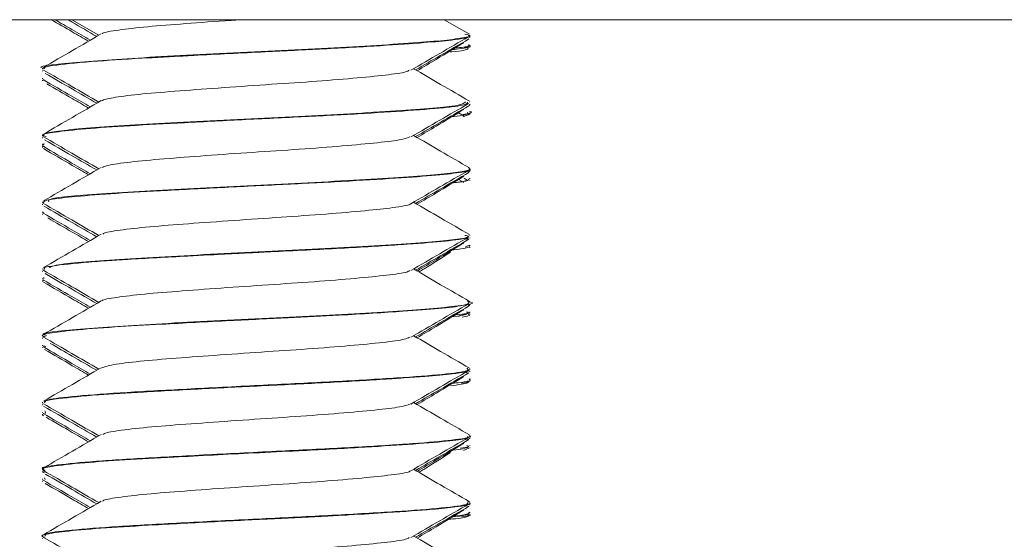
# Model space of a CAD drawing. Header units: millimetres. Extents: x -336 to 487, y -1247 to -28.
# Tile 40 of 49: x 369 to 388, y -462 to -452. Entities that reach past the tile are written whole.
import ezdxf

# ---------------------------------------------------------------- set-up
doc = ezdxf.new("R2010")
doc.units = ezdxf.units.MM

msp = doc.modelspace()

# ---------------------------------------------------------------- linework, layer by layer
at = {"color": 7, "linetype": 'Continuous', "lineweight": 15}
for p, q in [((478.515, -452.311), (363.515, -452.311)), ((370.066, -452.311), (370.569, -452.603)), ((377.507, -452.585), (377.034, -452.311)), ((377.515, -452.608), (377.515, -452.598)), ((377.515, -452.652), (377.515, -452.642)), ((377.475, -452.82), (377.41, -452.836)), ((377.515, -452.792), (377.515, -452.782)), ((377.515, -452.831), (377.515, -452.82)), ((369.515, -453.223), (369.515, -453.233)), ((369.515, -453.267), (369.515, -453.277)), ((369.515, -453.407), (369.515, -453.417)), ((369.515, -453.445), (369.515, -453.456)), ((369.525, -453.456), (369.523, -453.443)), ((377.515, -453.858), (377.515, -453.848)), ((377.515, -453.902), (377.515, -453.892)), ((377.409, -454.116), (377.301, -454.052)), ((377.396, -454.129), (377.496, -454.081)), ((377.515, -454.042), (377.515, -454.032)), ((377.515, -454.081), (377.515, -454.071)), ((369.515, -454.473), (369.515, -454.483)), ((369.515, -454.517), (369.515, -454.527)), ((369.515, -454.657), (369.515, -454.666)), ((369.515, -454.696), (369.515, -454.706)), ((377.515, -455.108), (377.515, -455.098)), ((377.493, -455.171), (377.476, -455.152)), ((377.494, -455.142), (377.51, -455.152)), ((377.515, -455.152), (377.515, -455.142)), ((377.515, -455.292), (377.515, -455.281)), ((377.402, -455.362), (377.301, -455.302)), ((377.515, -455.331), (377.515, -455.321)), ((369.515, -455.724), (369.515, -455.733)), ((369.515, -455.767), (369.515, -455.777)), ((369.515, -455.907), (369.515, -455.917)), ((369.515, -455.946), (369.515, -455.956)), ((377.515, -456.358), (377.515, -456.349)), ((377.515, -456.402), (377.515, -456.392)), ((377.5, -456.531), (377.424, -456.572)), ((377.451, -456.421), (377.48, -456.402)), ((377.515, -456.542), (377.515, -456.531)), ((377.515, -456.58), (377.515, -456.571)), ((369.515, -456.973), (369.515, -456.983)), ((369.515, -457.017), (369.515, -457.027)), ((369.515, -457.157), (369.515, -457.167)), ((369.515, -457.195), (369.515, -457.206)), ((369.538, -457.137), (369.547, -457.157)), ((377.515, -457.608), (377.515, -457.598)), ((377.515, -457.652), (377.515, -457.642)), ((377.426, -457.82), (377.299, -457.865)), ((377.515, -457.792), (377.515, -457.782)), ((377.515, -457.831), (377.515, -457.82)), ((369.515, -458.223), (369.515, -458.233)), ((369.515, -458.267), (369.515, -458.277)), ((369.515, -458.407), (369.515, -458.416)), ((369.579, -458.432), (369.54, -458.416)), ((369.515, -458.446), (369.515, -458.456)), ((377.453, -458.921), (377.463, -458.902)), ((377.515, -458.858), (377.515, -458.848)), ((377.515, -458.902), (377.515, -458.892)), ((377.515, -459.042), (377.515, -459.031)), ((377.515, -459.081), (377.515, -459.071)), ((369.515, -459.473), (369.515, -459.483)), ((369.515, -459.517), (369.515, -459.527)), ((369.515, -459.657), (369.515, -459.667)), ((369.515, -459.696), (369.515, -459.706)), ((369.56, -459.637), (369.572, -459.657)), ((369.56, -459.682), (369.572, -459.667)), ((377.46, -460.171), (377.505, -460.152)), ((377.515, -460.108), (377.515, -460.098)), ((377.515, -460.152), (377.515, -460.142)), ((377.397, -460.376), (377.493, -460.331)), ((377.515, -460.292), (377.515, -460.282)), ((377.515, -460.331), (377.515, -460.32)), ((369.515, -460.723), (369.515, -460.733)), ((369.515, -460.767), (369.515, -460.777)), ((369.515, -460.907), (369.515, -460.917)), ((369.515, -460.945), (369.515, -460.956)), ((369.568, -460.917), (369.553, -460.889)), ((377.515, -461.358), (377.515, -461.348)), ((377.459, -461.421), (377.454, -461.402)), ((377.515, -461.402), (377.515, -461.392)), ((377.515, -461.541), (377.515, -461.531)), ((377.515, -461.581), (377.515, -461.571)), ((369.515, -461.973), (369.515, -461.983)), ((369.515, -462.017), (369.515, -462.027))]:
    msp.add_line(p, q, dxfattribs=at)
for points, knots in [([(369.681, -452.311), (369.812, -452.387), (370.044, -452.521), (370.276, -452.656), (370.377, -452.715)], [0, 0, 0, 0, 0.563819, 1, 1, 1, 1]), ([(369.748, -452.311), (369.855, -452.372), (370.075, -452.5), (370.296, -452.629), (370.41, -452.695)], [0, 0, 0, 0, 0.48155, 1, 1, 1, 1]), ([(369.989, -452.311), (370.016, -452.326), (370.197, -452.431), (370.377, -452.536), (370.531, -452.625)], [0, 0, 0, 0, 0.148867, 1, 1, 1, 1]), ([(373.222, -452.311), (373.162, -452.315), (372.806, -452.339), (372.184, -452.385), (371.446, -452.442), (370.921, -452.505), (370.645, -452.549), (370.638, -452.573), (370.636, -452.577)], [0, 0, 0, 0, 0.045413, 0.273631, 0.497179, 0.725832, 0.951601, 1, 1, 1, 1]), ([(377.42, -452.585), (377.458, -452.592), (377.586, -452.616), (377.352, -452.66), (376.95, -452.71), (376.289, -452.759), (375.19, -452.829), (373.475, -452.911), (371.411, -453.016), (369.999, -453.117), (369.363, -453.185), (369.532, -453.221), (369.541, -453.223)], [0, 0, 0, 0, 0.034342, 0.115464, 0.195549, 0.274925, 0.356019, 0.514234, 0.674346, 0.833202, 0.991531, 1, 1, 1, 1]), ([(370.614, -452.577), (370.435, -452.681), (370.075, -452.89), (369.715, -453.098), (369.535, -453.203)], [0, 0, 0, 0, 0.499694, 1, 1, 1, 1]), ([(369.555, -453.233), (369.547, -453.223), (369.529, -453.199), (369.815, -453.152), (370.44, -453.089), (371.282, -453.038), (371.924, -453.003), (372.631, -452.965), (373.605, -452.915), (374.816, -452.857), (375.851, -452.799), (376.668, -452.742), (377.266, -452.687), (377.547, -452.639), (377.497, -452.612), (377.489, -452.608)], [0, 0, 0, 0, 0.047165, 0.117565, 0.234153, 0.33338, 0.371133, 0.40594, 0.513352, 0.601503, 0.697373, 0.787563, 0.866783, 0.979873, 1, 1, 1, 1]), ([(376.411, -453.257), (376.591, -453.152), (376.95, -452.943), (377.311, -452.734), (377.491, -452.63)], [0, 0, 0, 0, 0.4996557, 1, 1, 1, 1]), ([(376.499, -453.25), (376.652, -453.161), (376.984, -452.968), (377.317, -452.775), (377.497, -452.671)], [0, 0, 0, 0, 0.460378, 1, 1, 1, 1]), ([(376.528, -453.267), (376.646, -453.196), (376.937, -453.022), (377.227, -452.847), (377.399, -452.743)], [0, 0, 0, 0, 0.406138, 1, 1, 1, 1]), ([(377.146, -452.875), (377.199, -452.869), (377.44, -452.844), (377.558, -452.816), (377.505, -452.794), (377.5, -452.792)], [0, 0, 0, 0, 0.20374, 0.929478, 1, 1, 1, 1]), ([(377.146, -452.915), (377.156, -452.914), (377.371, -452.894), (377.502, -452.868), (377.478, -452.84), (377.47, -452.831)], [0, 0, 0, 0, 0.03262, 0.679444, 1, 1, 1, 1]), ([(377.482, -452.782), (377.495, -452.792), (377.524, -452.814), (377.31, -452.835), (377.194, -452.847)], [0, 0, 0, 0, 0.457978, 1, 1, 1, 1]), ([(369.525, -453.247), (369.705, -453.352), (370.053, -453.553), (370.401, -453.755), (370.569, -453.853)], [0, 0, 0, 0, 0.517336, 1, 1, 1, 1]), ([(376.379, -453.256), (376.363, -453.267), (376.317, -453.299), (375.954, -453.348), (375.35, -453.408), (374.567, -453.471), (373.689, -453.528), (372.797, -453.59), (371.968, -453.651), (371.284, -453.709), (370.791, -453.771), (370.673, -453.81), (370.616, -453.828)], [0, 0, 0, 0, 0.055882, 0.160788, 0.265865, 0.372281, 0.476323, 0.582538, 0.688085, 0.792558, 0.899098, 1, 1, 1, 1]), ([(377.507, -453.835), (377.327, -453.731), (376.978, -453.529), (376.629, -453.326), (376.46, -453.228)], [0, 0, 0, 0, 0.515927, 1, 1, 1, 1]), ([(369.527, -453.432), (369.707, -453.537), (370.001, -453.707), (370.296, -453.879), (370.41, -453.945)], [0, 0, 0, 0, 0.611587, 1, 1, 1, 1]), ([(369.567, -453.316), (369.734, -453.413), (370.056, -453.599), (370.377, -453.786), (370.531, -453.875)], [0, 0, 0, 0, 0.521748, 1, 1, 1, 1]), ([(369.599, -453.513), (369.757, -453.605), (370.017, -453.755), (370.276, -453.906), (370.377, -453.965)], [0, 0, 0, 0, 0.609565, 1, 1, 1, 1]), ([(369.584, -454.498), (369.555, -454.49), (369.462, -454.464), (369.687, -454.421), (370.181, -454.362), (371.004, -454.303), (372.022, -454.248), (373.176, -454.186), (374.35, -454.13), (375.456, -454.073), (376.421, -454.011), (376.976, -453.966), (377.266, -453.931), (377.467, -453.899), (377.468, -453.874), (377.469, -453.858)], [0, 0, 0, 0, 0.0367171, 0.1196172, 0.2134938, 0.3038918, 0.3939379, 0.4850449, 0.5773294, 0.6652799, 0.7571248, 0.8557967, 0.8832032, 0.9257869, 1, 1, 1, 1]), ([(370.614, -453.827), (370.435, -453.931), (370.075, -454.14), (369.715, -454.348), (369.535, -454.453)], [0, 0, 0, 0, 0.499694, 1, 1, 1, 1]), ([(377.434, -453.848), (377.4, -453.876), (377.326, -453.939), (376.23, -454.014), (375.055, -454.085), (374.057, -454.133), (373.026, -454.184), (371.702, -454.254), (370.546, -454.319), (369.84, -454.39), (369.543, -454.434), (369.543, -454.462), (369.543, -454.473)], [0, 0, 0, 0, 0.13183, 0.293002, 0.375546, 0.456261, 0.537975, 0.620562, 0.781646, 0.86426, 0.945254, 1, 1, 1, 1]), ([(376.411, -454.507), (376.591, -454.402), (376.95, -454.193), (377.311, -453.984), (377.491, -453.88)], [0, 0, 0, 0, 0.499656, 1, 1, 1, 1]), ([(376.499, -454.5), (376.652, -454.411), (376.984, -454.218), (377.317, -454.025), (377.497, -453.921)], [0, 0, 0, 0, 0.460378, 1, 1, 1, 1]), ([(376.528, -454.517), (376.646, -454.446), (376.937, -454.272), (377.227, -454.097), (377.399, -453.993)], [0, 0, 0, 0, 0.406138, 1, 1, 1, 1]), ([(377.488, -453.921), (377.505, -453.916), (377.528, -453.91), (377.506, -453.903), (377.502, -453.902)], [0, 0, 0, 0, 0.776806, 1, 1, 1, 1]), ([(377.139, -454.129), (377.139, -454.129), (377.346, -454.11), (377.492, -454.082), (377.477, -454.052), (377.471, -454.042)], [0, 0, 0, 0, 0.0000227, 0.6468263, 1, 1, 1, 1]), ([(377.513, -454.032), (377.513, -454.032), (377.6, -454.049), (377.49, -454.067), (377.38, -454.084)], [0, 0, 0, 0, 0.008613, 1, 1, 1, 1]), ([(377.489, -454.071), (377.498, -454.075), (377.528, -454.091), (377.442, -454.106), (377.381, -454.116)], [0, 0, 0, 0, 0.293013, 1, 1, 1, 1]), ([(369.525, -454.497), (369.705, -454.602), (370.053, -454.803), (370.401, -455.005), (370.569, -455.103)], [0, 0, 0, 0, 0.517336, 1, 1, 1, 1]), ([(376.392, -454.506), (376.351, -454.522), (376.259, -454.56), (375.811, -454.613), (375.152, -454.675), (374.335, -454.737), (373.444, -454.794), (372.563, -454.857), (371.764, -454.916), (371.134, -454.976), (370.732, -455.032), (370.667, -455.065), (370.64, -455.078)], [0, 0, 0, 0, 0.085569, 0.189766, 0.295696, 0.401634, 0.505826, 0.612359, 0.716975, 0.822376, 0.928682, 1, 1, 1, 1]), ([(377.507, -455.085), (377.327, -454.981), (376.978, -454.779), (376.629, -454.576), (376.46, -454.478)], [0, 0, 0, 0, 0.515927, 1, 1, 1, 1]), ([(369.556, -454.637), (369.544, -454.639), (369.497, -454.645), (369.523, -454.652), (369.541, -454.657)], [0, 0, 0, 0, 0.254089, 1, 1, 1, 1]), ([(369.553, -454.68), (369.529, -454.685), (369.503, -454.69), (369.517, -454.695), (369.518, -454.696)], [0, 0, 0, 0, 0.928459, 1, 1, 1, 1]), ([(369.527, -454.682), (369.707, -454.787), (370.001, -454.957), (370.296, -455.129), (370.41, -455.195)], [0, 0, 0, 0, 0.611587, 1, 1, 1, 1]), ([(369.533, -454.725), (369.713, -454.829), (369.995, -454.992), (370.276, -455.156), (370.377, -455.215)], [0, 0, 0, 0, 0.640327, 1, 1, 1, 1]), ([(369.556, -454.56), (369.727, -454.659), (370.052, -454.847), (370.377, -455.036), (370.531, -455.125)], [0, 0, 0, 0, 0.527068, 1, 1, 1, 1]), ([(369.53, -455.747), (369.531, -455.729), (369.533, -455.692), (369.951, -455.636), (370.642, -455.576), (371.585, -455.521), (372.69, -455.462), (373.87, -455.402), (375.015, -455.347), (376.033, -455.287), (376.849, -455.229), (377.346, -455.173), (377.561, -455.13), (377.505, -455.11), (377.501, -455.108)], [0, 0, 0, 0, 0.086162, 0.176802, 0.267572, 0.354874, 0.448628, 0.539142, 0.627821, 0.720454, 0.810726, 0.900735, 0.991854, 1, 1, 1, 1]), ([(370.614, -455.077), (370.435, -455.181), (370.075, -455.39), (369.715, -455.598), (369.535, -455.703)], [0, 0, 0, 0, 0.499694, 1, 1, 1, 1]), ([(377.481, -455.086), (377.495, -455.09), (377.556, -455.112), (377.345, -455.17), (376.495, -455.252), (374.668, -455.357), (372.548, -455.457), (370.714, -455.557), (369.602, -455.649), (369.627, -455.703), (369.637, -455.724)], [0, 0, 0, 0, 0.02297, 0.104213, 0.262836, 0.423386, 0.582486, 0.741249, 0.901882, 1, 1, 1, 1]), ([(376.411, -455.757), (376.591, -455.652), (376.95, -455.443), (377.311, -455.234), (377.491, -455.13)], [0, 0, 0, 0, 0.499656, 1, 1, 1, 1]), ([(376.499, -455.75), (376.652, -455.661), (376.984, -455.468), (377.317, -455.275), (377.497, -455.171)], [0, 0, 0, 0, 0.460378, 1, 1, 1, 1]), ([(376.528, -455.767), (376.646, -455.696), (376.937, -455.522), (377.227, -455.347), (377.399, -455.243)], [0, 0, 0, 0, 0.406138, 1, 1, 1, 1]), ([(377.148, -455.373), (377.229, -455.365), (377.474, -455.338), (377.491, -455.31), (377.502, -455.292)], [0, 0, 0, 0, 0.32789, 1, 1, 1, 1]), ([(377.409, -455.281), (377.46, -455.306), (377.516, -455.334), (377.193, -455.361), (377.166, -455.363)], [0, 0, 0, 0, 0.918915, 1, 1, 1, 1]), ([(369.525, -455.747), (369.705, -455.852), (370.053, -456.053), (370.401, -456.255), (370.569, -456.353)], [0, 0, 0, 0, 0.517336, 1, 1, 1, 1]), ([(369.542, -455.802), (369.718, -455.904), (370.048, -456.095), (370.377, -456.286), (370.531, -456.375)], [0, 0, 0, 0, 0.533639, 1, 1, 1, 1]), ([(376.404, -455.757), (376.404, -455.758), (376.403, -455.779), (376.154, -455.823), (375.658, -455.879), (374.94, -455.942), (374.098, -456.002), (373.2, -456.061), (372.335, -456.124), (371.571, -456.181), (371.001, -456.243), (370.679, -456.292), (370.652, -456.32), (370.645, -456.328)], [0, 0, 0, 0, 0.006014, 0.112535, 0.216868, 0.32358, 0.428965, 0.534154, 0.64092, 0.745289, 0.851711, 0.9577, 1, 1, 1, 1]), ([(377.507, -456.335), (377.327, -456.231), (376.978, -456.029), (376.629, -455.826), (376.46, -455.728)], [0, 0, 0, 0, 0.515927, 1, 1, 1, 1]), ([(369.549, -455.932), (369.534, -455.929), (369.506, -455.924), (369.524, -455.919), (369.532, -455.917)], [0, 0, 0, 0, 0.545958, 1, 1, 1, 1]), ([(369.527, -455.932), (369.707, -456.037), (370.001, -456.207), (370.296, -456.379), (370.41, -456.445)], [0, 0, 0, 0, 0.611587, 1, 1, 1, 1]), ([(369.616, -456.023), (369.768, -456.111), (370.022, -456.258), (370.276, -456.406), (370.377, -456.465)], [0, 0, 0, 0, 0.601229, 1, 1, 1, 1]), ([(370.614, -456.327), (370.435, -456.431), (370.075, -456.64), (369.715, -456.848), (369.535, -456.953)], [0, 0, 0, 0, 0.499694, 1, 1, 1, 1]), ([(369.559, -456.983), (369.548, -456.975), (369.515, -456.95), (369.793, -456.905), (370.247, -456.859), (370.759, -456.821), (371.295, -456.787), (372.077, -456.744), (372.845, -456.704), (373.255, -456.683), (373.449, -456.673), (373.635, -456.664), (374.003, -456.646), (374.753, -456.61), (375.568, -456.565), (376.158, -456.527), (376.66, -456.492), (377.17, -456.449), (377.503, -456.397), (377.485, -456.368), (377.48, -456.358)], [0, 0, 0, 0, 0.039724, 0.116563, 0.227396, 0.253033, 0.294878, 0.396324, 0.460481, 0.482501, 0.494627, 0.50706, 0.527025, 0.582871, 0.688519, 0.736625, 0.762414, 0.857839, 0.954834, 1, 1, 1, 1]), ([(377.422, -456.349), (377.452, -456.356), (377.547, -456.381), (377.25, -456.425), (376.777, -456.474), (376.058, -456.525), (374.899, -456.595), (373.489, -456.66), (372.158, -456.73), (371.235, -456.78), (370.474, -456.83), (369.784, -456.89), (369.695, -456.929), (369.644, -456.952)], [0, 0, 0, 0, 0.039633, 0.125031, 0.208614, 0.292964, 0.378393, 0.544949, 0.630394, 0.714315, 0.798291, 0.883739, 1, 1, 1, 1]), ([(376.411, -457.007), (376.591, -456.902), (376.95, -456.693), (377.311, -456.484), (377.491, -456.38)], [0, 0, 0, 0, 0.499656, 1, 1, 1, 1]), ([(376.499, -457), (376.652, -456.911), (376.984, -456.718), (377.317, -456.525), (377.497, -456.421)], [0, 0, 0, 0, 0.460378, 1, 1, 1, 1]), ([(376.528, -457.017), (376.646, -456.946), (376.937, -456.772), (377.227, -456.597), (377.399, -456.493)], [0, 0, 0, 0, 0.406138, 1, 1, 1, 1]), ([(377.141, -456.628), (377.166, -456.625), (377.398, -456.601), (377.522, -456.572), (377.506, -456.545), (377.504, -456.542)], [0, 0, 0, 0, 0.09509, 0.867323, 1, 1, 1, 1]), ([(376.561, -457.036), (376.593, -457.016), (376.79, -456.892), (376.988, -456.768), (377.154, -456.665)], [0, 0, 0, 0, 0.162081, 1, 1, 1, 1]), ([(369.525, -456.997), (369.705, -457.102), (370.053, -457.303), (370.401, -457.505), (370.569, -457.603)], [0, 0, 0, 0, 0.517336, 1, 1, 1, 1]), ([(369.563, -457.064), (369.732, -457.162), (370.055, -457.349), (370.377, -457.536), (370.531, -457.625)], [0, 0, 0, 0, 0.523642, 1, 1, 1, 1]), ([(376.382, -457.007), (376.376, -457.013), (376.353, -457.041), (376.042, -457.088), (375.48, -457.146), (374.722, -457.209), (373.856, -457.267), (372.959, -457.328), (372.115, -457.39), (371.39, -457.447), (370.887, -457.511), (370.631, -457.552), (370.629, -457.574), (370.629, -457.577)], [0, 0, 0, 0, 0.035679, 0.141537, 0.246298, 0.353141, 0.457712, 0.563809, 0.670154, 0.774565, 0.881363, 0.986423, 1, 1, 1, 1]), ([(377.507, -457.585), (377.327, -457.481), (376.978, -457.279), (376.629, -457.076), (376.46, -456.978)], [0, 0, 0, 0, 0.515927, 1, 1, 1, 1]), ([(369.527, -457.206), (369.521, -457.204), (369.508, -457.201), (369.527, -457.197), (369.537, -457.195)], [0, 0, 0, 0, 0.4599762, 1, 1, 1, 1]), ([(369.527, -457.182), (369.707, -457.287), (370.001, -457.457), (370.296, -457.629), (370.41, -457.695)], [0, 0, 0, 0, 0.611587, 1, 1, 1, 1]), ([(369.533, -457.225), (369.713, -457.329), (369.995, -457.492), (370.276, -457.656), (370.377, -457.715)], [0, 0, 0, 0, 0.640327, 1, 1, 1, 1]), ([(377.471, -457.585), (377.486, -457.588), (377.699, -457.624), (377.135, -457.697), (375.785, -457.798), (373.758, -457.898), (371.671, -458.003), (370.139, -458.103), (369.412, -458.176), (369.569, -458.216), (369.594, -458.223)], [0, 0, 0, 0, 0.012346, 0.173122, 0.332286, 0.491304, 0.652115, 0.811075, 0.970314, 1, 1, 1, 1]), ([(369.571, -458.248), (369.549, -458.242), (369.455, -458.219), (369.636, -458.18), (370.059, -458.124), (370.806, -458.065), (371.807, -458.009), (372.939, -457.949), (374.089, -457.892), (375.221, -457.837), (376.216, -457.775), (376.97, -457.718), (377.433, -457.664), (377.475, -457.626), (377.496, -457.608)], [0, 0, 0, 0, 0.024999, 0.104809, 0.194257, 0.287199, 0.369348, 0.473728, 0.558128, 0.635316, 0.74641, 0.829019, 0.914873, 1, 1, 1, 1]), ([(370.614, -457.577), (370.435, -457.681), (370.075, -457.89), (369.715, -458.098), (369.535, -458.203)], [0, 0, 0, 0, 0.499694, 1, 1, 1, 1]), ([(376.411, -458.257), (376.591, -458.152), (376.95, -457.943), (377.311, -457.734), (377.491, -457.63)], [0, 0, 0, 0, 0.499656, 1, 1, 1, 1]), ([(376.499, -458.25), (376.652, -458.161), (376.984, -457.968), (377.317, -457.775), (377.497, -457.671)], [0, 0, 0, 0, 0.460378, 1, 1, 1, 1]), ([(377.479, -457.671), (377.492, -457.668), (377.524, -457.662), (377.5, -457.656), (377.487, -457.652)], [0, 0, 0, 0, 0.409801, 1, 1, 1, 1]), ([(376.528, -458.267), (376.646, -458.196), (376.937, -458.022), (377.227, -457.847), (377.399, -457.743)], [0, 0, 0, 0, 0.406138, 1, 1, 1, 1]), ([(377.145, -457.875), (377.24, -457.864), (377.476, -457.838), (377.467, -457.809), (377.462, -457.792)], [0, 0, 0, 0, 0.399205, 1, 1, 1, 1]), ([(377.448, -457.782), (377.473, -457.787), (377.57, -457.808), (377.358, -457.828), (377.199, -457.844)], [0, 0, 0, 0, 0.251801, 1, 1, 1, 1]), ([(377.369, -457.88), (377.445, -457.868), (377.544, -457.852), (377.492, -457.835), (377.48, -457.831)], [0, 0, 0, 0, 0.770367, 1, 1, 1, 1]), ([(377.507, -458.835), (377.327, -458.731), (376.978, -458.529), (376.629, -458.326), (376.46, -458.228)], [0, 0, 0, 0, 0.515927, 1, 1, 1, 1]), ([(369.525, -458.247), (369.705, -458.352), (370.053, -458.553), (370.401, -458.755), (370.569, -458.853)], [0, 0, 0, 0, 0.517336, 1, 1, 1, 1]), ([(369.662, -458.371), (369.798, -458.45), (370.088, -458.618), (370.377, -458.786), (370.531, -458.875)], [0, 0, 0, 0, 0.46909, 1, 1, 1, 1]), ([(376.381, -458.256), (376.358, -458.269), (376.299, -458.302), (375.911, -458.353), (375.289, -458.413), (374.495, -458.476), (373.612, -458.533), (372.722, -458.596), (371.902, -458.655), (371.235, -458.714), (370.772, -458.775), (370.672, -458.811), (370.626, -458.828)], [0, 0, 0, 0, 0.06524, 0.169866, 0.275253, 0.381562, 0.485593, 0.591951, 0.697222, 0.801955, 0.908465, 1, 1, 1, 1]), ([(369.527, -458.432), (369.707, -458.537), (370.001, -458.707), (370.296, -458.879), (370.41, -458.945)], [0, 0, 0, 0, 0.611587, 1, 1, 1, 1]), ([(369.555, -458.488), (369.728, -458.588), (370.002, -458.747), (370.276, -458.906), (370.377, -458.965)], [0, 0, 0, 0, 0.630516, 1, 1, 1, 1]), ([(370.614, -458.827), (370.435, -458.931), (370.075, -459.14), (369.715, -459.348), (369.535, -459.453)], [0, 0, 0, 0, 0.499694, 1, 1, 1, 1]), ([(369.559, -459.483), (369.551, -459.473), (369.532, -459.446), (369.841, -459.399), (370.453, -459.339), (371.407, -459.281), (372.461, -459.224), (373.624, -459.164), (374.786, -459.109), (375.851, -459.049), (376.681, -458.992), (377.26, -458.937), (377.539, -458.89), (377.491, -458.864), (377.481, -458.858)], [0, 0, 0, 0, 0.050608, 0.12608, 0.23638, 0.323544, 0.418078, 0.507294, 0.600687, 0.696298, 0.789077, 0.869991, 0.973835, 1, 1, 1, 1]), ([(377.458, -458.836), (377.475, -458.851), (377.519, -458.89), (377.054, -458.952), (376.19, -459.017), (375.005, -459.089), (373.648, -459.152), (372.281, -459.224), (371.047, -459.289), (370.115, -459.358), (369.573, -459.42), (369.566, -459.458), (369.562, -459.473)], [0, 0, 0, 0, 0.0737198, 0.1807091, 0.2861847, 0.3936737, 0.4988757, 0.6062874, 0.7119617, 0.8187216, 0.9254519, 1, 1, 1, 1]), ([(376.411, -459.507), (376.591, -459.402), (376.95, -459.193), (377.311, -458.984), (377.491, -458.88)], [0, 0, 0, 0, 0.4996557, 1, 1, 1, 1]), ([(376.499, -459.5), (376.652, -459.411), (376.984, -459.218), (377.317, -459.025), (377.497, -458.921)], [0, 0, 0, 0, 0.460378, 1, 1, 1, 1]), ([(376.528, -459.517), (376.646, -459.446), (376.937, -459.272), (377.227, -459.097), (377.399, -458.993)], [0, 0, 0, 0, 0.406138, 1, 1, 1, 1]), ([(377.146, -459.125), (377.198, -459.119), (377.441, -459.095), (377.558, -459.066), (377.503, -459.044), (377.498, -459.042)], [0, 0, 0, 0, 0.1955335, 0.9214192, 1, 1, 1, 1]), ([(377.151, -459.165), (377.297, -459.146), (377.514, -459.119), (377.481, -459.09), (377.47, -459.081)], [0, 0, 0, 0, 0.673341, 1, 1, 1, 1]), ([(377.471, -459.071), (377.488, -459.076), (377.534, -459.092), (377.425, -459.107), (377.356, -459.116)], [0, 0, 0, 0, 0.364418, 1, 1, 1, 1]), ([(369.525, -459.497), (369.705, -459.602), (370.053, -459.803), (370.401, -460.005), (370.569, -460.103)], [0, 0, 0, 0, 0.517336, 1, 1, 1, 1]), ([(376.401, -459.505), (376.349, -459.524), (376.24, -459.563), (375.762, -459.618), (375.087, -459.681), (374.26, -459.742), (373.367, -459.799), (372.491, -459.863), (371.702, -459.92), (371.09, -459.981), (370.715, -460.035), (370.663, -460.066), (370.644, -460.078)], [0, 0, 0, 0, 0.094919, 0.199002, 0.305121, 0.410827, 0.515177, 0.621725, 0.726108, 0.831772, 0.93792, 1, 1, 1, 1]), ([(377.507, -460.085), (377.327, -459.981), (376.978, -459.779), (376.629, -459.576), (376.46, -459.478)], [0, 0, 0, 0, 0.515927, 1, 1, 1, 1]), ([(369.537, -459.725), (369.531, -459.722), (369.519, -459.717), (369.513, -459.707), (369.518, -459.699), (369.522, -459.694)], [0, 0, 0, 0, 0.239143, 0.521993, 1, 1, 1, 1]), ([(369.527, -459.682), (369.707, -459.787), (370.001, -459.957), (370.296, -460.129), (370.41, -460.195)], [0, 0, 0, 0, 0.611587, 1, 1, 1, 1]), ([(369.543, -459.552), (369.719, -459.654), (370.048, -459.845), (370.377, -460.036), (370.531, -460.125)], [0, 0, 0, 0, 0.533212, 1, 1, 1, 1]), ([(369.582, -459.753), (369.746, -459.848), (370.011, -460.002), (370.276, -460.156), (370.377, -460.215)], [0, 0, 0, 0, 0.618105, 1, 1, 1, 1]), ([(370.614, -460.077), (370.435, -460.181), (370.075, -460.39), (369.715, -460.598), (369.535, -460.703)], [0, 0, 0, 0, 0.499694, 1, 1, 1, 1]), ([(377.498, -460.098), (377.504, -460.1), (377.579, -460.124), (377.288, -460.174), (376.613, -460.238), (375.537, -460.309), (374.238, -460.375), (372.851, -460.443), (371.548, -460.513), (370.455, -460.577), (369.764, -460.649), (369.46, -460.694), (369.533, -460.72), (369.542, -460.723)], [0, 0, 0, 0, 0.008529, 0.1182304, 0.2256624, 0.3350472, 0.4432649, 0.5517533, 0.6609864, 0.7685295, 0.8782111, 0.985555, 1, 1, 1, 1]), ([(369.565, -460.748), (369.544, -460.74), (369.471, -460.715), (369.682, -460.67), (370.201, -460.61), (371.027, -460.552), (372.09, -460.494), (373.243, -460.433), (374.432, -460.376), (375.446, -460.323), (376.413, -460.261), (377.096, -460.206), (377.477, -460.153), (377.478, -460.121), (377.478, -460.108)], [0, 0, 0, 0, 0.0336968, 0.1170884, 0.2219576, 0.3056163, 0.3886528, 0.5075244, 0.5736978, 0.6667075, 0.7562075, 0.85225, 0.9384665, 1, 1, 1, 1]), ([(376.411, -460.757), (376.591, -460.652), (376.95, -460.443), (377.311, -460.234), (377.491, -460.13)], [0, 0, 0, 0, 0.499656, 1, 1, 1, 1]), ([(376.499, -460.75), (376.652, -460.661), (376.984, -460.468), (377.317, -460.275), (377.497, -460.171)], [0, 0, 0, 0, 0.4603784, 1, 1, 1, 1]), ([(376.528, -460.767), (376.646, -460.696), (376.937, -460.522), (377.227, -460.347), (377.399, -460.243)], [0, 0, 0, 0, 0.406138, 1, 1, 1, 1]), ([(376.561, -460.786), (376.593, -460.766), (376.79, -460.642), (376.988, -460.518), (377.154, -460.415)], [0, 0, 0, 0, 0.162081, 1, 1, 1, 1]), ([(377.141, -460.378), (377.286, -460.359), (377.508, -460.331), (377.482, -460.302), (377.474, -460.292)], [0, 0, 0, 0, 0.651909, 1, 1, 1, 1]), ([(377.459, -460.282), (377.481, -460.291), (377.524, -460.308), (377.397, -460.325), (377.335, -460.333)], [0, 0, 0, 0, 0.514575, 1, 1, 1, 1]), ([(369.552, -460.794), (369.536, -460.791), (369.506, -460.785), (369.525, -460.78), (369.534, -460.777)], [0, 0, 0, 0, 0.5438332, 1, 1, 1, 1]), ([(369.525, -460.747), (369.705, -460.852), (370.053, -461.053), (370.401, -461.255), (370.569, -461.353)], [0, 0, 0, 0, 0.517336, 1, 1, 1, 1]), ([(369.573, -460.819), (369.738, -460.915), (370.058, -461.1), (370.377, -461.286), (370.531, -461.375)], [0, 0, 0, 0, 0.518816, 1, 1, 1, 1]), ([(376.395, -460.757), (376.394, -460.76), (376.388, -460.783), (376.121, -460.828), (375.603, -460.884), (374.872, -460.948), (374.022, -461.007), (373.124, -461.066), (372.265, -461.129), (371.513, -461.186), (370.963, -461.249), (370.663, -461.295), (370.646, -461.321), (370.642, -461.328)], [0, 0, 0, 0, 0.015353, 0.121706, 0.226114, 0.33291, 0.437983, 0.543496, 0.65017, 0.754493, 0.861075, 0.966803, 1, 1, 1, 1]), ([(377.507, -461.335), (377.327, -461.231), (376.978, -461.029), (376.629, -460.826), (376.46, -460.728)], [0, 0, 0, 0, 0.515927, 1, 1, 1, 1]), ([(369.527, -460.932), (369.707, -461.037), (370.001, -461.207), (370.296, -461.379), (370.41, -461.445)], [0, 0, 0, 0, 0.611587, 1, 1, 1, 1]), ([(369.564, -460.993), (369.734, -461.091), (370.005, -461.248), (370.276, -461.406), (370.377, -461.465)], [0, 0, 0, 0, 0.626648, 1, 1, 1, 1]), ([(369.566, -461.998), (369.546, -461.994), (369.459, -461.975), (369.603, -461.938), (369.949, -461.885), (370.665, -461.824), (371.61, -461.77), (372.705, -461.711), (373.827, -461.654), (374.677, -461.614), (375.383, -461.575), (376.095, -461.533), (376.681, -461.49), (377.051, -461.457), (377.365, -461.419), (377.568, -461.384), (377.506, -461.36), (377.501, -461.358)], [0, 0, 0, 0, 0.0197191, 0.0876236, 0.1786363, 0.2699598, 0.3580652, 0.4502791, 0.5381878, 0.6175172, 0.6514307, 0.717002, 0.8122357, 0.8477924, 0.8825544, 0.9915471, 1, 1, 1, 1]), ([(370.614, -461.327), (370.435, -461.431), (370.075, -461.64), (369.715, -461.848), (369.535, -461.953)], [0, 0, 0, 0, 0.499694, 1, 1, 1, 1]), ([(377.475, -461.336), (377.48, -461.355), (377.49, -461.397), (376.949, -461.462), (376.029, -461.528), (374.81, -461.599), (373.439, -461.663), (372.085, -461.734), (370.884, -461.799), (370.01, -461.869), (369.54, -461.926), (369.564, -461.961), (369.572, -461.973)], [0, 0, 0, 0, 0.089657, 0.196216, 0.302121, 0.409459, 0.514725, 0.62227, 0.727642, 0.834816, 0.941035, 1, 1, 1, 1]), ([(376.411, -462.007), (376.591, -461.902), (376.95, -461.693), (377.311, -461.484), (377.491, -461.38)], [0, 0, 0, 0, 0.499656, 1, 1, 1, 1]), ([(376.499, -462), (376.652, -461.911), (376.984, -461.718), (377.317, -461.525), (377.497, -461.421)], [0, 0, 0, 0, 0.460378, 1, 1, 1, 1]), ([(376.528, -462.017), (376.646, -461.946), (376.937, -461.772), (377.227, -461.597), (377.399, -461.493)], [0, 0, 0, 0, 0.406138, 1, 1, 1, 1]), ([(377.146, -461.625), (377.212, -461.618), (377.344, -461.604), (377.473, -461.576), (377.496, -461.555), (377.51, -461.541)], [0, 0, 0, 0, 0.257973, 0.520114, 1, 1, 1, 1]), ([(377.505, -461.531), (377.495, -461.554), (377.482, -461.581), (377.216, -461.607), (377.169, -461.611)], [0, 0, 0, 0, 0.824134, 1, 1, 1, 1]), ([(377.13, -461.665), (377.17, -461.661), (377.384, -461.64), (377.463, -461.614), (377.529, -461.589), (377.513, -461.581), (377.512, -461.581)], [0, 0, 0, 0, 0.136822, 0.731687, 0.985993, 1, 1, 1, 1]), ([(377.459, -461.571), (377.483, -461.58), (377.524, -461.596), (377.412, -461.61), (377.365, -461.616)], [0, 0, 0, 0, 0.585078, 1, 1, 1, 1]), ([(369.525, -461.997), (369.705, -462.102), (370.053, -462.303), (370.401, -462.505), (370.569, -462.603)], [0, 0, 0, 0, 0.517336, 1, 1, 1, 1]), ([(376.379, -462.006), (376.369, -462.015), (376.337, -462.044), (376.003, -462.093), (375.421, -462.151), (374.651, -462.215), (373.78, -462.272), (372.884, -462.334), (372.048, -462.395), (371.336, -462.452), (370.856, -462.516), (370.616, -462.555), (370.62, -462.576), (370.62, -462.577)], [0, 0, 0, 0, 0.045047, 0.150619, 0.255627, 0.362431, 0.466857, 0.573164, 0.679296, 0.783836, 0.890672, 0.995467, 1, 1, 1, 1]), ([(377.507, -462.585), (377.327, -462.481), (376.978, -462.279), (376.629, -462.076), (376.46, -461.978)], [0, 0, 0, 0, 0.515927, 1, 1, 1, 1])]:
    msp.add_open_spline(points, degree=3, knots=knots, dxfattribs=at)

doc.saveas('drawing.dxf')
